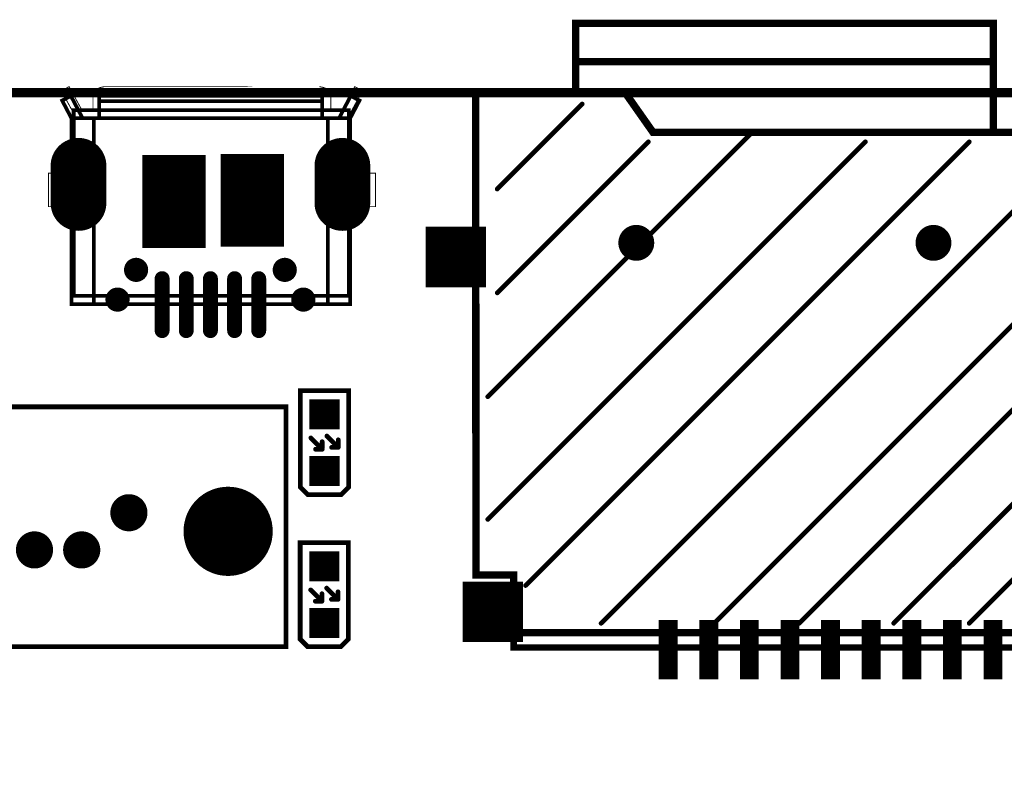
# Model space of a CAD drawing. Extents: x -1 to 179, y 0 to 119.
# Tile 5 of 23: x 17 to 43, y 99 to 119. Entities that reach past the tile are written whole.
import ezdxf

# ---------------------------------------------------------------- set-up
doc = ezdxf.new("R2010")
doc.units = 0
for name, color, linetype in [('BOARD_OUTLINE_00', 254, 'CONTINUOUS'), ('DRIL_NPLTE_THRU_01', 3, 'CONTINUOUS'), ('DRIL_NPLTE_THRU_02', 23, 'CONTINUOUS'), ('DRIL_NPLTE_THRU_03', 6, 'CONTINUOUS'), ('DRIL_NPLTE_THRU_04', 176, 'CONTINUOUS'), ('DRIL_PLTE_THRU_01', 3, 'CONTINUOUS'), ('DRIL_PLTE_THRU_02', 23, 'CONTINUOUS'), ('DRIL_PLTE_THRU_03', 6, 'CONTINUOUS'), ('DRIL_PLTE_THRU_04', 176, 'CONTINUOUS'), ('DRIL_SYMBOL', 254, 'CONTINUOUS'), ('PADS_BOT', 5, 'CONTINUOUS'), ('PADS_INNER', 96, 'CONTINUOUS'), ('PADS_TOP', 96, 'CONTINUOUS'), ('PART_TOP_2DLINE_00', 2, 'CONTINUOUS'), ('PART_TOP_2DLINE_01', 2, 'CONTINUOUS')]:
    doc.layers.add(name, color=color, linetype=linetype)

# ---------------------------------------------------------------- blocks, each defined once
blk = doc.blocks.new('BOARD_56')
at = {"layer": 'BOARD_OUTLINE_00', "const_width": 0.254}
blk.add_lwpolyline([(4, 0, -0.414213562), (7, -3), (7, -114.448986, -0.414213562), (4.008986, -117.44), (-168.0139, -117.44, -0.414213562), (-171, -114.4539), (-171, -3, -0.414213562), (-168, 0), (-121.8, 0), (-121.8, -2.149), (-117, -2.149), (-117, -0.000234), (-14.327606, -0.000234), (-14.327606, 0)], format="xyb", close=True, dxfattribs=at)
blk = doc.blocks.new('SMOOTH_0$127')
at = {"const_width": 0.0635}
blk.add_lwpolyline([(-0.03175, 0, 1), (0.03175, 0, 1)], format="xyb", close=True, dxfattribs=at)
blk = doc.blocks.new('PART_BODY_TOP_24')
at = {"layer": 'PART_TOP_2DLINE_00', "const_width": 0.127}
blk.add_lwpolyline([(1.197, -0.649986), (1.397, -0.449986), (1.397, 0.449986), (1.197, 0.649986), (-1.397, 0.649986), (-1.397, -0.649986)], close=True, dxfattribs=at)
for points in [[(-0.1778, 0.0635), (0.1143, 0.3556)], [(0.1016, 0.3683), (-0.0762, 0.3683)], [(0.127, 0.3683), (0.127, 0.1905)], [(0.1524, -0.0635), (-0.0254, -0.0635)], [(0.1778, -0.0635), (0.1778, -0.2413)], [(-0.127, -0.3683), (0.1651, -0.0762)]]:
    blk.add_lwpolyline(points, dxfattribs=at)
at = {"layer": 'PART_TOP_2DLINE_00'}
for p in [(-1.397, 0.649986), (1.197, 0.649986), (-0.0762, 0.3683), (0.1016, 0.3683), (0.1143, 0.3556), (0.127, 0.3683), (1.397, 0.449986), (-0.1778, 0.0635), (-0.0254, -0.0635), (0.127, 0.1905), (0.1524, -0.0635), (0.1778, -0.0635), (0.1651, -0.0762), (0.1778, -0.2413), (-0.127, -0.3683), (1.397, -0.449986), (-1.397, -0.649986), (1.197, -0.649986)]:
    blk.add_blockref('SMOOTH_0$127', p, dxfattribs=at)
blk = doc.blocks.new('DRIL_HOLE_0')
blk.add_lwpolyline([(0, 0, 1), (0, 0, 1)], format="xyb", close=True)
blk = doc.blocks.new('PAD_5')
blk.add_lwpolyline([(0, 0, 1), (0, 0, 1)], format="xyb", close=True)
blk = doc.blocks.new('PAD_26')
at = {"const_width": 0.8}
blk.add_lwpolyline([(-0.4064, 0), (0.4064, 0)], dxfattribs=at)
blk = doc.blocks.new('STK_TOP_75')
at = {"layer": 'DRIL_NPLTE_THRU_01'}
blk.add_blockref('DRIL_HOLE_0', (0, 0), dxfattribs=at)
at = {"layer": 'DRIL_NPLTE_THRU_02'}
blk.add_blockref('DRIL_HOLE_0', (0, 0), dxfattribs=at)
at = {"layer": 'DRIL_NPLTE_THRU_03'}
blk.add_blockref('DRIL_HOLE_0', (0, 0), dxfattribs=at)
at = {"layer": 'DRIL_NPLTE_THRU_04'}
blk.add_blockref('DRIL_HOLE_0', (0, 0), dxfattribs=at)
at = {"layer": 'PADS_BOT'}
blk.add_blockref('PAD_5', (0, 0), dxfattribs=at)
at = {"layer": 'PADS_INNER'}
blk.add_blockref('PAD_5', (0, 0), dxfattribs=at)
at = {"layer": 'PADS_TOP', "rotation": 90}
blk.add_blockref('PAD_26', (0, 0), dxfattribs=at)
blk = doc.blocks.new('SYM_TOP_27')
for name, p in [('STK_TOP_75', (-0.762, 0)), ('STK_TOP_75', (0.762, 0)), ('PART_BODY_TOP_24', (0, 0))]:
    blk.add_blockref(name, p)
blk = doc.blocks.new('PART_TOP_125')
blk.add_blockref('SYM_TOP_27', (0, 0))
blk = doc.blocks.new('PART_TOP_135')
blk.add_blockref('SYM_TOP_27', (0, 0))
blk = doc.blocks.new('SMOOTH_0$1999')
at = {"const_width": 0.0999}
blk.add_lwpolyline([(-0.05, 0, 1), (0.05, 0, 1)], format="xyb", close=True, dxfattribs=at)
blk = doc.blocks.new('SMOOTH_0$1778')
at = {"const_width": 0.0889}
blk.add_lwpolyline([(-0.04445, 0, 1), (0.04445, 0, 1)], format="xyb", close=True, dxfattribs=at)
blk = doc.blocks.new('PART_BODY_TOP_20')
at = {"layer": 'PART_TOP_2DLINE_00', "const_width": 0.2}
blk.add_lwpolyline([(7.429, 6.575), (7.439, -6.375), (3.396, -6.375), (2.665, -5.335), (-7.272, -5.335), (-7.272, 8.126), (6.418, 8.126), (6.418, 6.575)], close=True, dxfattribs=at)
for points in [[(4.747, -6.375), (4.747, -8.267), (-6.491, -8.267), (-6.491, -5.335)], [(-6.491, -7.236), (4.717, -7.236)]]:
    blk.add_lwpolyline(points, dxfattribs=at)
at = {"layer": 'PART_TOP_2DLINE_01'}
for points, const_width in [([(-7.271, 8.125), (-7.271, 8.526), (6.418, 8.526), (6.418, 8.127)], 0.178), ([(-7.112, 4.572), (-3.81, 7.874)], 0.127), ([(-7.112, 2.032), (-1.27, 7.874)], 0.127), ([(-7.112, 6.604), (-5.842, 7.874)], 0.127), ([(-7.112, -0.254), (1.016, 7.874)], 0.127), ([(-7.112, -3.302), (4.064, 7.874)], 0.127), ([(-5.842, -5.08), (6.096, 6.858)], 0.127), ([(-3.048, -5.08), (7.112, 5.08)], 0.127), ([(0, -5.334), (7.112, 1.778)], 0.127), ([(2.794, -5.08), (6.858, -1.016)], 0.127), ([(4.572, -6.096), (6.858, -3.81)], 0.127)]:
    blk.add_lwpolyline(points, dxfattribs=dict(at, const_width=const_width))
at = {"layer": 'PART_TOP_2DLINE_00'}
for p in [(-7.272, 8.126), (6.418, 8.126), (6.418, 6.575), (7.429, 6.575), (-7.272, -5.335), (-6.491, -5.335), (2.665, -5.335), (3.396, -6.375), (4.747, -6.375), (7.439, -6.375), (-6.491, -7.236), (4.717, -7.236), (-6.491, -8.267), (4.747, -8.267)]:
    blk.add_blockref('SMOOTH_0$1999', p, dxfattribs=at)
at = {"layer": 'PART_TOP_2DLINE_01'}
for name, p in [('SMOOTH_0$1778', (-7.271, 8.526)), ('SMOOTH_0$1778', (6.418, 8.526)), ('SMOOTH_0$1778', (-7.271, 8.125)), ('SMOOTH_0$1778', (6.418, 8.127)), ('SMOOTH_0$127', (-5.842, 7.874)), ('SMOOTH_0$127', (-3.81, 7.874)), ('SMOOTH_0$127', (-1.27, 7.874)), ('SMOOTH_0$127', (1.016, 7.874)), ('SMOOTH_0$127', (4.064, 7.874)), ('SMOOTH_0$127', (6.096, 6.858)), ('SMOOTH_0$127', (-7.112, 6.604)), ('SMOOTH_0$127', (7.112, 5.08)), ('SMOOTH_0$127', (-7.112, 4.572)), ('SMOOTH_0$127', (-7.112, 2.032)), ('SMOOTH_0$127', (7.112, 1.778)), ('SMOOTH_0$127', (-7.112, -0.254)), ('SMOOTH_0$127', (6.858, -1.016)), ('SMOOTH_0$127', (-7.112, -3.302)), ('SMOOTH_0$127', (6.858, -3.81)), ('SMOOTH_0$127', (-5.842, -5.08)), ('SMOOTH_0$127', (-3.048, -5.08)), ('SMOOTH_0$127', (2.794, -5.08)), ('SMOOTH_0$127', (0, -5.334)), ('SMOOTH_0$127', (4.572, -6.096))]:
    blk.add_blockref(name, p, dxfattribs=at)
blk = doc.blocks.new('PAD_38')
at = {"const_width": 0.508}
blk.add_lwpolyline([(-0.8001, 0), (0.8001, 0)], dxfattribs=at)
blk = doc.blocks.new('STK_TOP_49')
at = {"layer": 'DRIL_PLTE_THRU_01'}
blk.add_blockref('DRIL_HOLE_0', (0, 0), dxfattribs=at)
at = {"layer": 'DRIL_PLTE_THRU_02'}
blk.add_blockref('DRIL_HOLE_0', (0, 0), dxfattribs=at)
at = {"layer": 'DRIL_PLTE_THRU_03'}
blk.add_blockref('DRIL_HOLE_0', (0, 0), dxfattribs=at)
at = {"layer": 'DRIL_PLTE_THRU_04'}
blk.add_blockref('DRIL_HOLE_0', (0, 0), dxfattribs=at)
at = {"layer": 'PADS_BOT'}
blk.add_blockref('PAD_5', (0, 0), dxfattribs=at)
at = {"layer": 'PADS_INNER'}
blk.add_blockref('PAD_5', (0, 0), dxfattribs=at)
at = {"layer": 'PADS_TOP', "rotation": 90}
blk.add_blockref('PAD_38', (0, 0), dxfattribs=at)
blk = doc.blocks.new('PAD_39')
at = {"const_width": 1.6256}
blk.add_lwpolyline([(-0.8128, 0), (0.8128, 0)], dxfattribs=at)
blk = doc.blocks.new('STK_TOP_50')
at = {"layer": 'DRIL_PLTE_THRU_01'}
blk.add_blockref('DRIL_HOLE_0', (0, 0), dxfattribs=at)
at = {"layer": 'DRIL_PLTE_THRU_02'}
blk.add_blockref('DRIL_HOLE_0', (0, 0), dxfattribs=at)
at = {"layer": 'DRIL_PLTE_THRU_03'}
blk.add_blockref('DRIL_HOLE_0', (0, 0), dxfattribs=at)
at = {"layer": 'DRIL_PLTE_THRU_04'}
blk.add_blockref('DRIL_HOLE_0', (0, 0), dxfattribs=at)
at = {"layer": 'PADS_BOT'}
blk.add_blockref('PAD_5', (0, 0), dxfattribs=at)
at = {"layer": 'PADS_INNER'}
blk.add_blockref('PAD_5', (0, 0), dxfattribs=at)
at = {"layer": 'PADS_TOP', "rotation": 90}
blk.add_blockref('PAD_39', (0, 0), dxfattribs=at)
blk = doc.blocks.new('PAD_40')
at = {"const_width": 1.4986}
blk.add_lwpolyline([(-0.7493, 0), (0.7493, 0)], dxfattribs=at)
blk = doc.blocks.new('STK_TOP_51')
at = {"layer": 'DRIL_PLTE_THRU_01'}
blk.add_blockref('DRIL_HOLE_0', (0, 0), dxfattribs=at)
at = {"layer": 'DRIL_PLTE_THRU_02'}
blk.add_blockref('DRIL_HOLE_0', (0, 0), dxfattribs=at)
at = {"layer": 'DRIL_PLTE_THRU_03'}
blk.add_blockref('DRIL_HOLE_0', (0, 0), dxfattribs=at)
at = {"layer": 'DRIL_PLTE_THRU_04'}
blk.add_blockref('DRIL_HOLE_0', (0, 0), dxfattribs=at)
at = {"layer": 'PADS_BOT'}
blk.add_blockref('PAD_5', (0, 0), dxfattribs=at)
at = {"layer": 'PADS_INNER'}
blk.add_blockref('PAD_5', (0, 0), dxfattribs=at)
at = {"layer": 'PADS_TOP', "rotation": 90}
blk.add_blockref('PAD_40', (0, 0), dxfattribs=at)
blk = doc.blocks.new('PAD_41')
at = {"const_width": 1.575}
blk.add_lwpolyline([(-0.889, 0), (0.889, 0)], dxfattribs=at)
blk = doc.blocks.new('STK_TOP_52')
at = {"layer": 'DRIL_PLTE_THRU_01'}
blk.add_blockref('DRIL_HOLE_0', (0, 0), dxfattribs=at)
at = {"layer": 'DRIL_PLTE_THRU_02'}
blk.add_blockref('DRIL_HOLE_0', (0, 0), dxfattribs=at)
at = {"layer": 'DRIL_PLTE_THRU_03'}
blk.add_blockref('DRIL_HOLE_0', (0, 0), dxfattribs=at)
at = {"layer": 'DRIL_PLTE_THRU_04'}
blk.add_blockref('DRIL_HOLE_0', (0, 0), dxfattribs=at)
at = {"layer": 'PADS_BOT'}
blk.add_blockref('PAD_5', (0, 0), dxfattribs=at)
at = {"layer": 'PADS_INNER'}
blk.add_blockref('PAD_5', (0, 0), dxfattribs=at)
at = {"layer": 'PADS_TOP', "rotation": 90}
blk.add_blockref('PAD_41', (0, 0), dxfattribs=at)
blk = doc.blocks.new('DRIL_SYMBOL_0$9652')
at = {"layer": 'DRIL_SYMBOL', "const_width": 0.0508}
for points in [[(0, -0.254), (0, 0.254)], [(-0.254, 0), (0.254, 0)]]:
    blk.add_lwpolyline(points, dxfattribs=at)
blk = doc.blocks.new('DRIL_HOLE_0$9652')
at = {"const_width": 0.4826}
blk.add_lwpolyline([(-0.2413, 0, 1), (0.2413, 0, 1)], format="xyb", close=True, dxfattribs=at)
blk.add_blockref('DRIL_SYMBOL_0$9652', (0, 0))
blk = doc.blocks.new('PAD_42')
at = {"const_width": 0.4826}
blk.add_lwpolyline([(0, -0.2413, 1), (0, 0.2413, 1)], format="xyb", close=True, dxfattribs=at)
blk = doc.blocks.new('STK_TOP_53')
at = {"layer": 'DRIL_NPLTE_THRU_01'}
blk.add_blockref('DRIL_HOLE_0$9652', (0, 0), dxfattribs=at)
at = {"layer": 'DRIL_NPLTE_THRU_02'}
blk.add_blockref('DRIL_HOLE_0$9652', (0, 0), dxfattribs=at)
at = {"layer": 'DRIL_NPLTE_THRU_03'}
blk.add_blockref('DRIL_HOLE_0$9652', (0, 0), dxfattribs=at)
at = {"layer": 'DRIL_NPLTE_THRU_04'}
blk.add_blockref('DRIL_HOLE_0$9652', (0, 0), dxfattribs=at)
at = {"layer": 'PADS_BOT'}
blk.add_blockref('PAD_42', (0, 0), dxfattribs=at)
at = {"layer": 'PADS_INNER'}
blk.add_blockref('PAD_42', (0, 0), dxfattribs=at)
at = {"layer": 'PADS_TOP'}
blk.add_blockref('PAD_42', (0, 0), dxfattribs=at)
blk = doc.blocks.new('SYM_TOP_23')
for name, p in [('STK_TOP_51', (-7.804, 8.067)), ('STK_TOP_49', (-6.481, 8.585)), ('STK_TOP_49', (-5.388, 8.585)), ('STK_TOP_49', (-4.296, 8.585)), ('STK_TOP_49', (-3.204, 8.585)), ('STK_TOP_49', (-2.112, 8.585)), ('STK_TOP_49', (-1.02, 8.585)), ('STK_TOP_49', (0.073, 8.585)), ('STK_TOP_49', (1.165, 8.585)), ('STK_TOP_49', (2.256, 8.585)), ('STK_TOP_50', (6.979, 7.565)), ('PART_BODY_TOP_20', (0, 0)), ('STK_TOP_52', (-7.843, -1.982)), ('STK_TOP_50', (7.97, -1.982)), ('STK_TOP_53', (-4.88, -2.362)), ('STK_TOP_53', (3.116, -2.362))]:
    blk.add_blockref(name, p)
blk = doc.blocks.new('PART_TOP_425')
blk.add_blockref('SYM_TOP_23', (0, 0))
blk = doc.blocks.new('SMOOTH_0$0999993333')
at = {"const_width": 0.05}
blk.add_lwpolyline([(-0.025, 0, 1), (0.025, 0, 1)], format="xyb", close=True, dxfattribs=at)
blk = doc.blocks.new('SMOOTH_0$0254')
at = {"const_width": 0.0127}
blk.add_lwpolyline([(-0.00635, 0, 1), (0.00635, 0, 1)], format="xyb", close=True, dxfattribs=at)
blk = doc.blocks.new('PART_BODY_TOP_43')
at = {"layer": 'PART_TOP_2DLINE_00'}
for points, const_width in [([(-2.411, 3.73), (-3.511, 3.73), (-4.151, 4.08), (-4.264, 3.873), (-3.636, 3.53), (-3.636, 3.23), (-3.989, 3.23), (-3.636, 3.23), (-3.636, 3.53), (-4.264, 3.873), (-4.151, 4.08), (-3.511, 3.73), (-1.936, 3.73), (-1.936, 4.43), (-1.036, 4.43), (-1.036, 3.73), (1.364, 3.73), (1.364, -3.67), (-1.036, -3.67), (-1.036, -4.37), (-1.936, -4.37), (-1.936, -3.67), (-3.511, -3.67), (-4.151, -4.02), (-4.264, -3.813), (-3.636, -3.47), (-3.636, -3.17), (-3.989, -3.17), (-3.636, -3.17), (-3.636, -3.47), (-4.264, -3.813), (-4.151, -4.02), (-3.511, -3.67), (-2.411, -3.67)], 0.0254), ([(-3.415, -3.45), (-4.015, -3.765), (-3.892, -4), (-3.415, -3.75), (1.585, -3.75), (1.585, 3.75), (-3.415, 3.75), (-3.892, 4), (-4.015, 3.765), (-3.415, 3.45)], 0.1), ([(-3.415, -3.75), (-3.415, 3.75)], 0.1), ([(1.585, 3.15), (-3.415, 3.15)], 0.1), ([(-4.264, 2.93), (-4.264, -2.87), (-4.264, 2.93)], 0.0254), ([(-3.415, 3), (-4.015, 3), (-4.015, -3), (-3.415, -3)], 0.1), ([(-3.873, -3), (-3.873, 3)], 0.1), ([(1.585, -3.15), (-3.415, -3.15)], 0.1)]:
    blk.add_lwpolyline(points, dxfattribs=dict(at, const_width=const_width))
for points, const_width in [([(1.365, 3.71), (-3.635, 3.71), (-3.635, -3.69), (1.365, -3.69)], 0.1), ([(-4.263, 2.93), (-4.263, 2.933), (-4.262, 2.936), (-4.262, 2.939), (-4.261, 2.942), (-4.261, 2.945), (-4.26, 2.948), (-4.259, 2.951), (-4.259, 2.953), (-4.258, 2.956), (-4.258, 2.959), (-4.257, 2.962), (-4.256, 2.965), (-4.256, 2.968), (-4.255, 2.971), (-4.255, 2.974), (-4.254, 2.977), (-4.253, 2.98), (-4.253, 2.983), (-4.252, 2.986), (-4.251, 2.989), (-4.251, 2.991), (-4.25, 2.994), (-4.249, 2.997), (-4.249, 3), (-4.248, 3.003), (-4.247, 3.006), (-4.247, 3.009), (-4.246, 3.012), (-4.245, 3.014), (-4.244, 3.017), (-4.244, 3.02), (-4.243, 3.023), (-4.242, 3.026), (-4.241, 3.028), (-4.24, 3.031), (-4.24, 3.034), (-4.239, 3.037), (-4.238, 3.039), (-4.237, 3.042), (-4.236, 3.045), (-4.235, 3.047), (-4.235, 3.05), (-4.234, 3.053), (-4.233, 3.055), (-4.232, 3.058), (-4.231, 3.061), (-4.23, 3.063), (-4.229, 3.066), (-4.228, 3.068), (-4.227, 3.071), (-4.226, 3.073), (-4.225, 3.076), (-4.224, 3.078), (-4.223, 3.081), (-4.221, 3.083), (-4.22, 3.086), (-4.219, 3.088), (-4.218, 3.091), (-4.217, 3.093), (-4.216, 3.095), (-4.214, 3.098), (-4.213, 3.1), (-4.212, 3.102), (-4.211, 3.105), (-4.209, 3.107), (-4.208, 3.109), (-4.207, 3.112), (-4.205, 3.114), (-4.204, 3.116), (-4.202, 3.118), (-4.201, 3.12), (-4.199, 3.122), (-4.198, 3.124), (-4.196, 3.126), (-4.195, 3.128), (-4.193, 3.13), (-4.191, 3.132), (-4.19, 3.134), (-4.188, 3.136), (-4.186, 3.138), (-4.185, 3.14), (-4.183, 3.142), (-4.181, 3.144), (-4.179, 3.146), (-4.177, 3.147), (-4.176, 3.149), (-4.174, 3.151), (-4.172, 3.153), (-4.17, 3.154), (-4.168, 3.156), (-4.166, 3.158), (-4.164, 3.159), (-4.162, 3.161), (-4.16, 3.162), (-4.158, 3.164), (-4.155, 3.165), (-4.153, 3.167), (-4.151, 3.168), (-4.149, 3.17), (-4.147, 3.171), (-4.144, 3.172), (-4.142, 3.174), (-4.14, 3.175), (-4.137, 3.177), (-4.135, 3.178), (-4.133, 3.179), (-4.13, 3.18), (-4.128, 3.182), (-4.126, 3.183), (-4.123, 3.184), (-4.121, 3.185), (-4.118, 3.187), (-4.116, 3.188), (-4.113, 3.189), (-4.111, 3.19), (-4.108, 3.191), (-4.106, 3.192), (-4.103, 3.193), (-4.1, 3.194), (-4.098, 3.196), (-4.095, 3.197), (-4.093, 3.198), (-4.09, 3.199), (-4.087, 3.2), (-4.085, 3.201), (-4.082, 3.202), (-4.079, 3.203), (-4.077, 3.204), (-4.074, 3.205), (-4.071, 3.205), (-4.068, 3.206), (-4.066, 3.207), (-4.063, 3.208), (-4.06, 3.209), (-4.057, 3.21), (-4.055, 3.211), (-4.052, 3.212), (-4.049, 3.213), (-4.046, 3.214), (-4.043, 3.214), (-4.04, 3.215), (-4.038, 3.216), (-4.035, 3.217), (-4.032, 3.218), (-4.029, 3.219), (-4.026, 3.219), (-4.023, 3.22), (-4.02, 3.221), (-4.018, 3.222), (-4.015, 3.223), (-4.012, 3.223), (-4.009, 3.224), (-4.006, 3.225), (-4.003, 3.226), (-4, 3.227), (-3.997, 3.227), (-3.994, 3.228), (-3.992, 3.229), (-3.989, 3.23), (-3.992, 3.229), (-3.994, 3.228), (-3.997, 3.227), (-4, 3.227), (-4.003, 3.226), (-4.006, 3.225), (-4.009, 3.224), (-4.012, 3.223), (-4.015, 3.223), (-4.018, 3.222), (-4.02, 3.221), (-4.023, 3.22), (-4.026, 3.219), (-4.029, 3.219), (-4.032, 3.218), (-4.035, 3.217), (-4.038, 3.216), (-4.04, 3.215), (-4.043, 3.214), (-4.046, 3.214), (-4.049, 3.213), (-4.052, 3.212), (-4.055, 3.211), (-4.057, 3.21), (-4.06, 3.209), (-4.063, 3.208), (-4.066, 3.207), (-4.068, 3.206), (-4.071, 3.205), (-4.074, 3.205), (-4.077, 3.204), (-4.079, 3.203), (-4.082, 3.202), (-4.085, 3.201), (-4.087, 3.2), (-4.09, 3.199), (-4.093, 3.198), (-4.095, 3.197), (-4.098, 3.196), (-4.1, 3.194), (-4.103, 3.193), (-4.106, 3.192), (-4.108, 3.191), (-4.111, 3.19), (-4.113, 3.189), (-4.116, 3.188), (-4.118, 3.187), (-4.121, 3.185), (-4.123, 3.184), (-4.126, 3.183), (-4.128, 3.182), (-4.13, 3.18), (-4.133, 3.179), (-4.135, 3.178), (-4.137, 3.177), (-4.14, 3.175), (-4.142, 3.174), (-4.144, 3.172), (-4.147, 3.171), (-4.149, 3.17), (-4.151, 3.168), (-4.153, 3.167), (-4.155, 3.165), (-4.158, 3.164), (-4.16, 3.162), (-4.162, 3.161), (-4.164, 3.159), (-4.166, 3.158), (-4.168, 3.156), (-4.17, 3.154), (-4.172, 3.153), (-4.174, 3.151), (-4.176, 3.149), (-4.177, 3.147), (-4.179, 3.146), (-4.181, 3.144), (-4.183, 3.142), (-4.185, 3.14), (-4.186, 3.138), (-4.188, 3.136), (-4.19, 3.134), (-4.191, 3.132), (-4.193, 3.13), (-4.195, 3.128), (-4.196, 3.126), (-4.198, 3.124), (-4.199, 3.122), (-4.201, 3.12), (-4.202, 3.118), (-4.204, 3.116), (-4.205, 3.114), (-4.207, 3.112), (-4.208, 3.109), (-4.209, 3.107), (-4.211, 3.105), (-4.212, 3.102), (-4.213, 3.1), (-4.214, 3.098), (-4.216, 3.095), (-4.217, 3.093), (-4.218, 3.091), (-4.219, 3.088), (-4.22, 3.086), (-4.221, 3.083), (-4.223, 3.081), (-4.224, 3.078), (-4.225, 3.076), (-4.226, 3.073), (-4.227, 3.071), (-4.228, 3.068), (-4.229, 3.066), (-4.23, 3.063), (-4.231, 3.061), (-4.232, 3.058), (-4.233, 3.055), (-4.234, 3.053), (-4.235, 3.05), (-4.235, 3.047), (-4.236, 3.045), (-4.237, 3.042), (-4.238, 3.039), (-4.239, 3.037), (-4.24, 3.034), (-4.24, 3.031), (-4.241, 3.028), (-4.242, 3.026), (-4.243, 3.023), (-4.244, 3.02), (-4.244, 3.017), (-4.245, 3.014), (-4.246, 3.012), (-4.247, 3.009), (-4.247, 3.006), (-4.248, 3.003), (-4.249, 3), (-4.249, 2.997), (-4.25, 2.994), (-4.251, 2.991), (-4.251, 2.989), (-4.252, 2.986), (-4.253, 2.983), (-4.253, 2.98), (-4.254, 2.977), (-4.255, 2.974), (-4.255, 2.971), (-4.256, 2.968), (-4.256, 2.965), (-4.257, 2.962), (-4.258, 2.959), (-4.258, 2.956), (-4.259, 2.953), (-4.259, 2.951), (-4.26, 2.948), (-4.261, 2.945), (-4.261, 2.942), (-4.262, 2.939), (-4.262, 2.936), (-4.263, 2.933)], 0.0254), ([(-3.989, -3.17), (-3.992, -3.169), (-3.994, -3.169), (-3.997, -3.168), (-4, -3.167), (-4.003, -3.166), (-4.006, -3.165), (-4.009, -3.165), (-4.012, -3.164), (-4.015, -3.163), (-4.018, -3.162), (-4.02, -3.161), (-4.023, -3.161), (-4.026, -3.16), (-4.029, -3.159), (-4.032, -3.158), (-4.035, -3.157), (-4.038, -3.156), (-4.04, -3.156), (-4.043, -3.155), (-4.046, -3.154), (-4.049, -3.153), (-4.052, -3.152), (-4.055, -3.151), (-4.057, -3.15), (-4.06, -3.15), (-4.063, -3.149), (-4.066, -3.148), (-4.068, -3.147), (-4.071, -3.146), (-4.074, -3.145), (-4.077, -3.144), (-4.079, -3.143), (-4.082, -3.142), (-4.085, -3.141), (-4.087, -3.14), (-4.09, -3.139), (-4.093, -3.138), (-4.095, -3.137), (-4.098, -3.136), (-4.1, -3.135), (-4.103, -3.134), (-4.106, -3.133), (-4.108, -3.132), (-4.111, -3.13), (-4.113, -3.129), (-4.116, -3.128), (-4.118, -3.127), (-4.121, -3.126), (-4.123, -3.125), (-4.126, -3.123), (-4.128, -3.122), (-4.13, -3.121), (-4.133, -3.12), (-4.135, -3.118), (-4.137, -3.117), (-4.14, -3.116), (-4.142, -3.114), (-4.144, -3.113), (-4.147, -3.111), (-4.149, -3.11), (-4.151, -3.109), (-4.153, -3.107), (-4.155, -3.106), (-4.158, -3.104), (-4.16, -3.103), (-4.162, -3.101), (-4.164, -3.099), (-4.166, -3.098), (-4.168, -3.096), (-4.17, -3.095), (-4.172, -3.093), (-4.174, -3.091), (-4.176, -3.09), (-4.177, -3.088), (-4.179, -3.086), (-4.181, -3.084), (-4.183, -3.082), (-4.185, -3.081), (-4.186, -3.079), (-4.188, -3.077), (-4.19, -3.075), (-4.191, -3.073), (-4.193, -3.071), (-4.195, -3.069), (-4.196, -3.067), (-4.198, -3.065), (-4.199, -3.063), (-4.201, -3.061), (-4.202, -3.058), (-4.204, -3.056), (-4.205, -3.054), (-4.207, -3.052), (-4.208, -3.05), (-4.209, -3.047), (-4.211, -3.045), (-4.212, -3.043), (-4.213, -3.041), (-4.214, -3.038), (-4.216, -3.036), (-4.217, -3.033), (-4.218, -3.031), (-4.219, -3.029), (-4.22, -3.026), (-4.221, -3.024), (-4.223, -3.021), (-4.224, -3.019), (-4.225, -3.016), (-4.226, -3.014), (-4.227, -3.011), (-4.228, -3.009), (-4.229, -3.006), (-4.23, -3.004), (-4.231, -3.001), (-4.232, -2.998), (-4.233, -2.996), (-4.234, -2.993), (-4.235, -2.99), (-4.235, -2.988), (-4.236, -2.985), (-4.237, -2.982), (-4.238, -2.98), (-4.239, -2.977), (-4.24, -2.974), (-4.24, -2.971), (-4.241, -2.969), (-4.242, -2.966), (-4.243, -2.963), (-4.244, -2.96), (-4.244, -2.958), (-4.245, -2.955), (-4.246, -2.952), (-4.247, -2.949), (-4.247, -2.946), (-4.248, -2.943), (-4.249, -2.94), (-4.249, -2.938), (-4.25, -2.935), (-4.251, -2.932), (-4.251, -2.929), (-4.252, -2.926), (-4.253, -2.923), (-4.253, -2.92), (-4.254, -2.917), (-4.255, -2.914), (-4.255, -2.911), (-4.256, -2.909), (-4.256, -2.906), (-4.257, -2.903), (-4.258, -2.9), (-4.258, -2.897), (-4.259, -2.894), (-4.259, -2.891), (-4.26, -2.888), (-4.261, -2.885), (-4.261, -2.882), (-4.262, -2.879), (-4.262, -2.876), (-4.263, -2.873), (-4.263, -2.87), (-4.263, -2.873), (-4.262, -2.876), (-4.262, -2.879), (-4.261, -2.882), (-4.261, -2.885), (-4.26, -2.888), (-4.259, -2.891), (-4.259, -2.894), (-4.258, -2.897), (-4.258, -2.9), (-4.257, -2.903), (-4.256, -2.906), (-4.256, -2.909), (-4.255, -2.911), (-4.255, -2.914), (-4.254, -2.917), (-4.253, -2.92), (-4.253, -2.923), (-4.252, -2.926), (-4.251, -2.929), (-4.251, -2.932), (-4.25, -2.935), (-4.249, -2.938), (-4.249, -2.94), (-4.248, -2.943), (-4.247, -2.946), (-4.247, -2.949), (-4.246, -2.952), (-4.245, -2.955), (-4.244, -2.958), (-4.244, -2.96), (-4.243, -2.963), (-4.242, -2.966), (-4.241, -2.969), (-4.24, -2.971), (-4.24, -2.974), (-4.239, -2.977), (-4.238, -2.98), (-4.237, -2.982), (-4.236, -2.985), (-4.235, -2.988), (-4.235, -2.99), (-4.234, -2.993), (-4.233, -2.996), (-4.232, -2.998), (-4.231, -3.001), (-4.23, -3.004), (-4.229, -3.006), (-4.228, -3.009), (-4.227, -3.011), (-4.226, -3.014), (-4.225, -3.016), (-4.224, -3.019), (-4.223, -3.021), (-4.221, -3.024), (-4.22, -3.026), (-4.219, -3.029), (-4.218, -3.031), (-4.217, -3.033), (-4.216, -3.036), (-4.214, -3.038), (-4.213, -3.041), (-4.212, -3.043), (-4.211, -3.045), (-4.209, -3.047), (-4.208, -3.05), (-4.207, -3.052), (-4.205, -3.054), (-4.204, -3.056), (-4.202, -3.058), (-4.201, -3.061), (-4.199, -3.063), (-4.198, -3.065), (-4.196, -3.067), (-4.195, -3.069), (-4.193, -3.071), (-4.191, -3.073), (-4.19, -3.075), (-4.188, -3.077), (-4.186, -3.079), (-4.185, -3.081), (-4.183, -3.082), (-4.181, -3.084), (-4.179, -3.086), (-4.177, -3.088), (-4.176, -3.09), (-4.174, -3.091), (-4.172, -3.093), (-4.17, -3.095), (-4.168, -3.096), (-4.166, -3.098), (-4.164, -3.099), (-4.162, -3.101), (-4.16, -3.103), (-4.158, -3.104), (-4.155, -3.106), (-4.153, -3.107), (-4.151, -3.109), (-4.149, -3.11), (-4.147, -3.111), (-4.144, -3.113), (-4.142, -3.114), (-4.14, -3.116), (-4.137, -3.117), (-4.135, -3.118), (-4.133, -3.12), (-4.13, -3.121), (-4.128, -3.122), (-4.126, -3.123), (-4.123, -3.125), (-4.121, -3.126), (-4.118, -3.127), (-4.116, -3.128), (-4.113, -3.129), (-4.111, -3.13), (-4.108, -3.132), (-4.106, -3.133), (-4.103, -3.134), (-4.1, -3.135), (-4.098, -3.136), (-4.095, -3.137), (-4.093, -3.138), (-4.09, -3.139), (-4.087, -3.14), (-4.085, -3.141), (-4.082, -3.142), (-4.079, -3.143), (-4.077, -3.144), (-4.074, -3.145), (-4.071, -3.146), (-4.068, -3.147), (-4.066, -3.148), (-4.063, -3.149), (-4.06, -3.15), (-4.057, -3.15), (-4.055, -3.151), (-4.052, -3.152), (-4.049, -3.153), (-4.046, -3.154), (-4.043, -3.155), (-4.04, -3.156), (-4.038, -3.156), (-4.035, -3.157), (-4.032, -3.158), (-4.029, -3.159), (-4.026, -3.16), (-4.023, -3.161), (-4.02, -3.161), (-4.018, -3.162), (-4.015, -3.163), (-4.012, -3.164), (-4.009, -3.165), (-4.006, -3.165), (-4.003, -3.166), (-4, -3.167), (-3.997, -3.168), (-3.994, -3.169), (-3.992, -3.169)], 0.0254)]:
    blk.add_lwpolyline(points, close=True, dxfattribs=dict(at, const_width=const_width))
for name, p in [('SMOOTH_0$0254', (-1.936, 4.43)), ('SMOOTH_0$0254', (-1.036, 4.43)), ('SMOOTH_0$0254', (-4.151, 4.08)), ('SMOOTH_0$0254', (-4.151, 4.08)), ('SMOOTH_0$0999993333', (-3.892, 4)), ('SMOOTH_0$0254', (-4.264, 3.873)), ('SMOOTH_0$0254', (-4.264, 3.873)), ('SMOOTH_0$0999993333', (-4.015, 3.765)), ('SMOOTH_0$0999993333', (-3.635, 3.71)), ('SMOOTH_0$0254', (-3.511, 3.73)), ('SMOOTH_0$0254', (-3.511, 3.73)), ('SMOOTH_0$0999993333', (-3.415, 3.75)), ('SMOOTH_0$0999993333', (-3.415, 3.75)), ('SMOOTH_0$0254', (-2.411, 3.73)), ('SMOOTH_0$0254', (-1.936, 3.73)), ('SMOOTH_0$0254', (-1.036, 3.73)), ('SMOOTH_0$0999993333', (1.365, 3.71)), ('SMOOTH_0$0254', (1.364, 3.73)), ('SMOOTH_0$0999993333', (1.585, 3.75)), ('SMOOTH_0$0254', (-3.636, 3.53)), ('SMOOTH_0$0254', (-3.636, 3.53)), ('SMOOTH_0$0999993333', (-3.415, 3.45)), ('SMOOTH_0$0254', (-3.989, 3.23)), ('SMOOTH_0$0254', (-3.636, 3.23)), ('SMOOTH_0$0254', (-3.636, 3.23)), ('SMOOTH_0$0999993333', (-3.415, 3.15)), ('SMOOTH_0$0999993333', (1.585, 3.15)), ('SMOOTH_0$0254', (-4.264, 2.93)), ('SMOOTH_0$0254', (-4.264, 2.93)), ('SMOOTH_0$0254', (-4.263, 2.933)), ('SMOOTH_0$0254', (-4.263, 2.93)), ('SMOOTH_0$0254', (-4.262, 2.939)), ('SMOOTH_0$0254', (-4.262, 2.936)), ('SMOOTH_0$0254', (-4.261, 2.945)), ('SMOOTH_0$0254', (-4.261, 2.942)), ('SMOOTH_0$0254', (-4.26, 2.948)), ('SMOOTH_0$0999993333', (-4.015, 3)), ('SMOOTH_0$0999993333', (-3.873, 3)), ('SMOOTH_0$0999993333', (-3.415, 3)), ('SMOOTH_0$0254', (-4.264, -2.87)), ('SMOOTH_0$0999993333', (-4.015, -3)), ('SMOOTH_0$0254', (-3.997, -3.168)), ('SMOOTH_0$0254', (-3.994, -3.169)), ('SMOOTH_0$0254', (-3.992, -3.169)), ('SMOOTH_0$0254', (-3.989, -3.17)), ('SMOOTH_0$0254', (-3.989, -3.17)), ('SMOOTH_0$0999993333', (-3.873, -3)), ('SMOOTH_0$0254', (-3.636, -3.17)), ('SMOOTH_0$0254', (-3.636, -3.17)), ('SMOOTH_0$0999993333', (-3.415, -3)), ('SMOOTH_0$0999993333', (-3.415, -3.15)), ('SMOOTH_0$0999993333', (1.585, -3.15)), ('SMOOTH_0$0999993333', (-3.415, -3.45)), ('SMOOTH_0$0999993333', (-3.635, -3.69)), ('SMOOTH_0$0254', (-3.636, -3.47)), ('SMOOTH_0$0254', (-3.636, -3.47)), ('SMOOTH_0$0254', (-3.511, -3.67)), ('SMOOTH_0$0254', (-3.511, -3.67)), ('SMOOTH_0$0999993333', (-3.415, -3.75)), ('SMOOTH_0$0999993333', (-3.415, -3.75)), ('SMOOTH_0$0254', (-2.411, -3.67)), ('SMOOTH_0$0254', (-1.936, -3.67)), ('SMOOTH_0$0254', (-1.036, -3.67)), ('SMOOTH_0$0999993333', (1.365, -3.69)), ('SMOOTH_0$0254', (1.364, -3.67)), ('SMOOTH_0$0999993333', (1.585, -3.75)), ('SMOOTH_0$0254', (-4.264, -3.813)), ('SMOOTH_0$0254', (-4.264, -3.813)), ('SMOOTH_0$0999993333', (-4.015, -3.765)), ('SMOOTH_0$0999993333', (-3.892, -4)), ('SMOOTH_0$0254', (-4.151, -4.02)), ('SMOOTH_0$0254', (-4.151, -4.02)), ('SMOOTH_0$0254', (-1.936, -4.37)), ('SMOOTH_0$0254', (-1.036, -4.37))]:
    blk.add_blockref(name, p, dxfattribs=at)
blk = doc.blocks.new('PAD_60')
at = {"const_width": 0.2}
blk.add_lwpolyline([(-0.7, -0.1), (0.7, -0.1, 1), (0.7, 0.1), (-0.7, 0.1, 1)], format="xyb", close=True, dxfattribs=at)
blk = doc.blocks.new('STK_TOP_122')
at = {"layer": 'DRIL_PLTE_THRU_01'}
blk.add_blockref('DRIL_HOLE_0', (0, 0), dxfattribs=at)
at = {"layer": 'DRIL_PLTE_THRU_02'}
blk.add_blockref('DRIL_HOLE_0', (0, 0), dxfattribs=at)
at = {"layer": 'DRIL_PLTE_THRU_03'}
blk.add_blockref('DRIL_HOLE_0', (0, 0), dxfattribs=at)
at = {"layer": 'DRIL_PLTE_THRU_04'}
blk.add_blockref('DRIL_HOLE_0', (0, 0), dxfattribs=at)
at = {"layer": 'PADS_BOT'}
blk.add_blockref('PAD_5', (0, 0), dxfattribs=at)
at = {"layer": 'PADS_INNER'}
blk.add_blockref('PAD_5', (0, 0), dxfattribs=at)
at = {"layer": 'PADS_TOP'}
blk.add_blockref('PAD_60', (0, 0), dxfattribs=at)
blk = doc.blocks.new('DRIL_SLOT_0001900051000000000')
at = {"const_width": 0.25}
blk.add_lwpolyline([(-0.4, -0.125), (0.4, -0.125, 1), (0.4, 0.125), (-0.4, 0.125, 1)], format="xyb", close=True, dxfattribs=at)
blk = doc.blocks.new('PAD_61')
at = {"const_width": 0.75}
blk.add_lwpolyline([(-0.5, -0.375), (0.5, -0.375, 1), (0.5, 0.375), (-0.5, 0.375, 1)], format="xyb", close=True, dxfattribs=at)
blk = doc.blocks.new('STK_TOP_123')
at = {"layer": 'DRIL_PLTE_THRU_01'}
blk.add_blockref('DRIL_SLOT_0001900051000000000', (0, 0), dxfattribs=at)
at = {"layer": 'DRIL_PLTE_THRU_02'}
blk.add_blockref('DRIL_SLOT_0001900051000000000', (0, 0), dxfattribs=at)
at = {"layer": 'DRIL_PLTE_THRU_03'}
blk.add_blockref('DRIL_SLOT_0001900051000000000', (0, 0), dxfattribs=at)
at = {"layer": 'DRIL_PLTE_THRU_04'}
blk.add_blockref('DRIL_SLOT_0001900051000000000', (0, 0), dxfattribs=at)
at = {"layer": 'PADS_BOT'}
blk.add_blockref('PAD_61', (0, 0), dxfattribs=at)
at = {"layer": 'PADS_INNER'}
blk.add_blockref('PAD_61', (0, 0), dxfattribs=at)
at = {"layer": 'PADS_TOP'}
blk.add_blockref('PAD_61', (0, 0), dxfattribs=at)
blk = doc.blocks.new('PAD_62')
at = {"const_width": 1.7}
blk.add_lwpolyline([(-1.25, 0), (1.25, 0)], dxfattribs=at)
blk = doc.blocks.new('STK_TOP_124')
at = {"layer": 'DRIL_PLTE_THRU_01'}
blk.add_blockref('DRIL_HOLE_0', (0, 0), dxfattribs=at)
at = {"layer": 'DRIL_PLTE_THRU_02'}
blk.add_blockref('DRIL_HOLE_0', (0, 0), dxfattribs=at)
at = {"layer": 'DRIL_PLTE_THRU_03'}
blk.add_blockref('DRIL_HOLE_0', (0, 0), dxfattribs=at)
at = {"layer": 'DRIL_PLTE_THRU_04'}
blk.add_blockref('DRIL_HOLE_0', (0, 0), dxfattribs=at)
at = {"layer": 'PADS_BOT'}
blk.add_blockref('PAD_5', (0, 0), dxfattribs=at)
at = {"layer": 'PADS_INNER'}
blk.add_blockref('PAD_5', (0, 0), dxfattribs=at)
at = {"layer": 'PADS_TOP'}
blk.add_blockref('PAD_62', (0, 0), dxfattribs=at)
blk = doc.blocks.new('PAD_27')
blk.add_lwpolyline([(0, 0), (0, 0)])
blk = doc.blocks.new('STK_TOP_125')
at = {"layer": 'DRIL_NPLTE_THRU_01'}
blk.add_blockref('DRIL_HOLE_0', (0, 0), dxfattribs=at)
at = {"layer": 'DRIL_NPLTE_THRU_02'}
blk.add_blockref('DRIL_HOLE_0', (0, 0), dxfattribs=at)
at = {"layer": 'DRIL_NPLTE_THRU_03'}
blk.add_blockref('DRIL_HOLE_0', (0, 0), dxfattribs=at)
at = {"layer": 'DRIL_NPLTE_THRU_04'}
blk.add_blockref('DRIL_HOLE_0', (0, 0), dxfattribs=at)
at = {"layer": 'PADS_BOT'}
blk.add_blockref('PAD_27', (0, 0), dxfattribs=at)
at = {"layer": 'PADS_INNER'}
blk.add_blockref('PAD_27', (0, 0), dxfattribs=at)
at = {"layer": 'PADS_TOP'}
blk.add_blockref('PAD_27', (0, 0), dxfattribs=at)
blk = doc.blocks.new('DRIL_SYMBOL_0$6500006667')
at = {"layer": 'DRIL_SYMBOL', "const_width": 0.0508}
for points in [[(0, -0.254), (0, 0.254)], [(-0.254, 0), (0.254, 0)]]:
    blk.add_lwpolyline(points, dxfattribs=at)
blk = doc.blocks.new('DRIL_HOLE_0$6500006667')
at = {"const_width": 0.325}
blk.add_lwpolyline([(-0.1625, 0, 1), (0.1625, 0, 1)], format="xyb", close=True, dxfattribs=at)
blk.add_blockref('DRIL_SYMBOL_0$6500006667', (0, 0))
blk = doc.blocks.new('PAD_63')
at = {"const_width": 0.275}
blk.add_lwpolyline([(0, -0.137, 1), (0, 0.137, 1)], format="xyb", close=True, dxfattribs=at)
blk = doc.blocks.new('PAD_1')
at = {"const_width": 0.325}
blk.add_lwpolyline([(0, -0.1625, 1), (0, 0.1625, 1)], format="xyb", close=True, dxfattribs=at)
blk = doc.blocks.new('STK_TOP_126')
at = {"layer": 'DRIL_NPLTE_THRU_01'}
blk.add_blockref('DRIL_HOLE_0$6500006667', (0, 0), dxfattribs=at)
at = {"layer": 'DRIL_NPLTE_THRU_02'}
blk.add_blockref('DRIL_HOLE_0$6500006667', (0, 0), dxfattribs=at)
at = {"layer": 'DRIL_NPLTE_THRU_03'}
blk.add_blockref('DRIL_HOLE_0$6500006667', (0, 0), dxfattribs=at)
at = {"layer": 'DRIL_NPLTE_THRU_04'}
blk.add_blockref('DRIL_HOLE_0$6500006667', (0, 0), dxfattribs=at)
at = {"layer": 'PADS_BOT'}
blk.add_blockref('PAD_63', (0, 0), dxfattribs=at)
at = {"layer": 'PADS_INNER'}
blk.add_blockref('PAD_63', (0, 0), dxfattribs=at)
at = {"layer": 'PADS_TOP'}
blk.add_blockref('PAD_1', (0, 0), dxfattribs=at)
blk = doc.blocks.new('STK_TOP_127')
at = {"layer": 'DRIL_NPLTE_THRU_01'}
blk.add_blockref('DRIL_HOLE_0$6500006667', (0, 0), dxfattribs=at)
at = {"layer": 'DRIL_NPLTE_THRU_02'}
blk.add_blockref('DRIL_HOLE_0$6500006667', (0, 0), dxfattribs=at)
at = {"layer": 'DRIL_NPLTE_THRU_03'}
blk.add_blockref('DRIL_HOLE_0$6500006667', (0, 0), dxfattribs=at)
at = {"layer": 'DRIL_NPLTE_THRU_04'}
blk.add_blockref('DRIL_HOLE_0$6500006667', (0, 0), dxfattribs=at)
at = {"layer": 'PADS_BOT'}
blk.add_blockref('PAD_1', (0, 0), dxfattribs=at)
at = {"layer": 'PADS_INNER'}
blk.add_blockref('PAD_1', (0, 0), dxfattribs=at)
at = {"layer": 'PADS_TOP'}
blk.add_blockref('PAD_1', (0, 0), dxfattribs=at)
blk = doc.blocks.new('SYM_TOP_46')
for name, p in [('PART_BODY_TOP_43', (0, 0)), ('STK_TOP_123', (-1.635, 3.54)), ('STK_TOP_125', (-1.485, 2.815)), ('STK_TOP_127', (1.465, 2.49)), ('STK_TOP_126', (0.665, 1.99)), ('STK_TOP_124', (-1.205, 1.116)), ('STK_TOP_122', (1.6, 1.29)), ('STK_TOP_122', (1.6, 0.64)), ('STK_TOP_122', (1.6, -0.01)), ('STK_TOP_124', (-1.176, -0.992)), ('STK_TOP_122', (1.6, -0.66)), ('STK_TOP_122', (1.6, -1.31)), ('STK_TOP_126', (0.665, -2.01)), ('STK_TOP_127', (1.465, -2.51)), ('STK_TOP_123', (-1.635, -3.56)), ('STK_TOP_125', (-1.485, -2.835))]:
    blk.add_blockref(name, p)
blk = doc.blocks.new('PART_TOP_582')
blk.add_blockref('SYM_TOP_46', (0, 0))
blk = doc.blocks.new('PART_BODY_TOP_70')
at = {"layer": 'PART_TOP_2DLINE_01', "const_width": 0.127}
blk.add_lwpolyline([(-8.04, 3.35), (8.04, 3.35), (8.04, -3.1), (-8.04, -3.1)], close=True, dxfattribs=at)
for points in [[(-6.646, 3.343), (-8.039, 1.949)], [(-6.768, 3.338), (-8.034, 2.072)], [(-6.955, 3.338), (-8.031, 2.262)], [(-7.746, 3.328), (-8.031, 3.043)], [(-7.888, 3.345), (-8.027, 3.206)], [(-7.281, 3.328), (-8.026, 2.583)], [(-6.564, 3.332), (-8.016, 1.879)], [(-7.449, 3.317), (-8.017, 2.75)], [(-7.613, 3.325), (-8.014, 2.924)], [(-6.886, 3.335), (-8.009, 2.212)], [(-7.139, 3.338), (-8.008, 2.469)], [(-7.067, 3.319), (-8.005, 2.381)]]:
    blk.add_lwpolyline(points, dxfattribs=at)
at = {"layer": 'PART_TOP_2DLINE_01'}
for p in [(-8.04, 3.35), (-8.027, 3.206), (-7.888, 3.345), (-7.746, 3.328), (-7.613, 3.325), (-7.449, 3.317), (-7.281, 3.328), (-7.139, 3.338), (-7.067, 3.319), (-6.955, 3.338), (-6.886, 3.335), (-6.768, 3.338), (-6.646, 3.343), (-6.564, 3.332), (8.04, 3.35), (-8.031, 3.043), (-8.014, 2.924), (-8.017, 2.75), (-8.026, 2.583), (-8.008, 2.469), (-8.005, 2.381), (-8.034, 2.072), (-8.031, 2.262), (-8.009, 2.212), (-8.039, 1.949), (-8.016, 1.879), (-8.04, -3.1), (8.04, -3.1)]:
    blk.add_blockref('SMOOTH_0$127', p, dxfattribs=at)
blk = doc.blocks.new('DRIL_SYMBOL_0$7')
at = {"layer": 'DRIL_SYMBOL', "const_width": 0.0508}
for points in [[(0, -0.254), (0, 0.254)], [(-0.254, 0), (0.254, 0)]]:
    blk.add_lwpolyline(points, dxfattribs=at)
blk = doc.blocks.new('DRIL_HOLE_0$7')
at = {"const_width": 0.35}
blk.add_lwpolyline([(-0.175, 0, 1), (0.175, 0, 1)], format="xyb", close=True, dxfattribs=at)
blk.add_blockref('DRIL_SYMBOL_0$7', (0, 0))
blk = doc.blocks.new('PAD_48')
at = {"const_width": 0.5}
blk.add_lwpolyline([(0, -0.25, 1), (0, 0.25, 1)], format="xyb", close=True, dxfattribs=at)
blk = doc.blocks.new('STK_TOP_563')
at = {"layer": 'DRIL_PLTE_THRU_01'}
blk.add_blockref('DRIL_HOLE_0$7', (0, 0), dxfattribs=at)
at = {"layer": 'DRIL_PLTE_THRU_02'}
blk.add_blockref('DRIL_HOLE_0$7', (0, 0), dxfattribs=at)
at = {"layer": 'DRIL_PLTE_THRU_03'}
blk.add_blockref('DRIL_HOLE_0$7', (0, 0), dxfattribs=at)
at = {"layer": 'DRIL_PLTE_THRU_04'}
blk.add_blockref('DRIL_HOLE_0$7', (0, 0), dxfattribs=at)
at = {"layer": 'PADS_BOT'}
blk.add_blockref('PAD_48', (0, 0), dxfattribs=at)
at = {"layer": 'PADS_INNER'}
blk.add_blockref('PAD_48', (0, 0), dxfattribs=at)
at = {"layer": 'PADS_TOP'}
blk.add_blockref('PAD_48', (0, 0), dxfattribs=at)
blk = doc.blocks.new('DRIL_SYMBOL_1$35')
at = {"layer": 'DRIL_SYMBOL', "const_width": 0.0508}
for points in [[(0, -0.254), (0, 0.254)], [(-0.254, 0), (0.254, 0)]]:
    blk.add_lwpolyline(points, dxfattribs=at)
blk = doc.blocks.new('DRIL_HOLE_1$35')
at = {"const_width": 0.675}
blk.add_lwpolyline([(-0.3375, 0, 1), (0.3375, 0, 1)], format="xyb", close=True, dxfattribs=at)
blk.add_blockref('DRIL_SYMBOL_1$35', (0, 0))
blk = doc.blocks.new('PAD_68')
at = {"const_width": 1.2}
blk.add_lwpolyline([(0, -0.6, 1), (0, 0.6, 1)], format="xyb", close=True, dxfattribs=at)
blk = doc.blocks.new('STK_TOP_564')
at = {"layer": 'DRIL_PLTE_THRU_01'}
blk.add_blockref('DRIL_HOLE_1$35', (0, 0), dxfattribs=at)
at = {"layer": 'DRIL_PLTE_THRU_02'}
blk.add_blockref('DRIL_HOLE_1$35', (0, 0), dxfattribs=at)
at = {"layer": 'DRIL_PLTE_THRU_03'}
blk.add_blockref('DRIL_HOLE_1$35', (0, 0), dxfattribs=at)
at = {"layer": 'DRIL_PLTE_THRU_04'}
blk.add_blockref('DRIL_HOLE_1$35', (0, 0), dxfattribs=at)
at = {"layer": 'PADS_BOT'}
blk.add_blockref('PAD_68', (0, 0), dxfattribs=at)
at = {"layer": 'PADS_INNER'}
blk.add_blockref('PAD_68', (0, 0), dxfattribs=at)
at = {"layer": 'PADS_TOP'}
blk.add_blockref('PAD_68', (0, 0), dxfattribs=at)
blk = doc.blocks.new('SYM_TOP_59')
for name, p in [('PART_BODY_TOP_70', (0, 0)), ('STK_TOP_564', (-6.48, 0)), ('STK_TOP_564', (6.48, 0)), ('STK_TOP_563', (-3.81, 0.5)), ('STK_TOP_563', (0, 0.5)), ('STK_TOP_563', (3.81, 0.5)), ('STK_TOP_563', (-2.54, -0.5)), ('STK_TOP_563', (-1.27, -0.5)), ('STK_TOP_563', (1.27, -0.5)), ('STK_TOP_563', (2.54, -0.5))]:
    blk.add_blockref(name, p)
blk = doc.blocks.new('PART_TOP_655')
blk.add_blockref('SYM_TOP_59', (0, 0))

msp = doc.modelspace()

# ---------------------------------------------------------------- block references
for name, p, rotation in [('PART_TOP_425', (36.241, 111.1), 180), ('PART_TOP_582', (21.677, 113.4), 270), ('PART_TOP_125', (24.737, 108.086), 270), ('PART_TOP_135', (24.731, 103.996), 270)]:
    msp.add_blockref(name, p, dxfattribs=dict(rotation=rotation))
for name, p in [('BOARD_56', (171.013, 117.5)), ('PART_TOP_655', (15.663, 105.7))]:
    msp.add_blockref(name, p)

doc.saveas('drawing.dxf')
